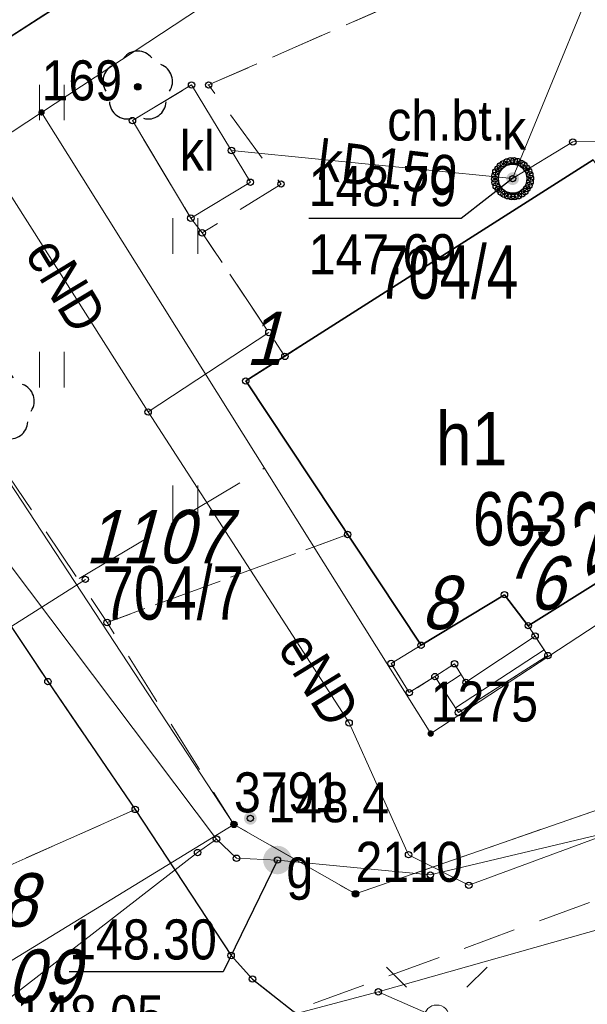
# Model space of a CAD drawing. Header units: metres. Extents: x 5548743 to 5556416, y 5707500 to 5714000.
# Tile 220 of 244: x 5554453 to 5554469, y 5710540 to 5710568. Entities that reach past the tile are written whole.
import ezdxf
from ezdxf.enums import TextEntityAlignment as Align

# ---------------------------------------------------------------- set-up
doc = ezdxf.new("R2010")
doc.units = ezdxf.units.M
for name, pattern in [('1.5_0.75', [2.25, 1.5, -0.75]), ('2.25_0.75', [3, 2.25, -0.75]), ('219-1000', [0])]:
    doc.linetypes.add(name, pattern=pattern)
doc.layers.get('0').update_dxf_attribs({"color": 2, "lineweight": 5})
doc.styles.get("Standard").update_dxf_attribs({"font": 'Working1250', "width": 0.75})

# ---------------------------------------------------------------- blocks, each defined once
blk = doc.blocks.new('PUNKTBUD')
at = {"color": 0}
blk.add_circle((0, 0), 0.09, dxfattribs=at)
blk = doc.blocks.new('203')
at = {"linetype": 'Continuous', "lineweight": 0}
h = blk.add_hatch(color=0, dxfattribs=at)
edge = h.paths.add_edge_path()
edge.add_arc((0, 0), 0.09, 0, 360)
blk = doc.blocks.new('OP021')
at = {"linetype": 'Continuous', "lineweight": 13}
h = blk.add_hatch(color=0, dxfattribs=at)
edge = h.paths.add_edge_path()
edge.add_arc((0, 0), 0.1, 0, 360)
at = {"color": 0, "linetype": 'Continuous', "lineweight": -3}
for centre, start, end in [((0, 0.5), 38.316, 141.684), ((-0.476, 0.154), 110.388, 213.756), ((0.476, 0.154), 326.244, 69.612), ((-0.294, -0.404), 182.272, 285.64), ((0.294, -0.404), 254.36, 357.728), ((0.294, -0.404), 254.36, 357.728)]:
    blk.add_arc(centre, 0.5, start, end, dxfattribs=at)
blk = doc.blocks.new('SM01')
at = {"color": 0, "linetype": 'Continuous', "lineweight": 13}
for p, q in [((-0.848, 0.848), (-1.414, 1.414)), ((0.849, 0.848), (1.414, 1.414)), ((-0.848, -0.849), (-1.414, -1.414)), ((0.849, -0.849), (1.414, -1.414))]:
    blk.add_line(p, q, dxfattribs=at)
blk.add_circle((0, 0), 0.35, dxfattribs=at)
blk = doc.blocks.new('US25')
at = {"linetype": 'Continuous', "lineweight": 13}
h = blk.add_hatch(color=0, dxfattribs=at)
edge = h.paths.add_edge_path()
edge.add_arc((0, 0), 0.4, 0, 360)
blk = doc.blocks.new('PW01')
at = {"linetype": 'Continuous', "lineweight": 13}
h = blk.add_hatch(color=0, dxfattribs=at)
edge = h.paths.add_edge_path()
edge.add_arc((0, 0), 0.18, 0, 360)
blk = doc.blocks.new('TU04')
at = {"color": 0, "linetype": 'Continuous', "lineweight": 13}
for p, q in [((0, 0), (0, 1)), ((0.7, 0), (0.7, 1))]:
    blk.add_line(p, q, dxfattribs=at)
blk = doc.blocks.new('US22')
at = {"color": 0, "linetype": 'Continuous', "lineweight": 0}
blk.add_circle((0, 0), 0.4, dxfattribs=at)
blk = doc.blocks.new('PIKIETAW1891')
at = {"color": 0}
blk.add_circle((0, 0), 0.09, dxfattribs=at)

msp = doc.modelspace()

# ---------------------------------------------------------------- linework, layer by layer
at = {"layer": '218-kontur użytku gruntowego', "color": 3, "linetype": 'CONTINUOUS', "lineweight": 18, "flags": 128}
for points in [[(5554467.54, 5710574.23), (5554453.72, 5710565.12)], [(5554453.72, 5710565.12), (5554467.54, 5710574.23)], [(5554453.72, 5710565.12), (5554448.33, 5710561.57)], [(5554448.33, 5710561.57), (5554453.72, 5710565.12)], [(5554448.33, 5710561.57), (5554459.12, 5710545.13)], [(5554459.12, 5710545.13), (5554448.33, 5710561.57)], [(5554462.53, 5710543.18), (5554473.56, 5710547.01)], [(5554473.56, 5710547.01), (5554462.53, 5710543.18)], [(5554459.12, 5710545.13), (5554462.53, 5710543.18)], [(5554462.53, 5710543.18), (5554459.12, 5710545.13)]]:
    msp.add_lwpolyline(points, dxfattribs=at)
at = {"layer": '219-działka ewidencyjna', "color": 7, "linetype": '219-1000', "lineweight": 18, "flags": 128}
for points in [[(5554467.54, 5710574.23), (5554453.72, 5710565.12)], [(5554453.72, 5710565.12), (5554448.33, 5710561.57)], [(5554453.72, 5710565.12), (5554464.64, 5710547.68)], [(5554448.33, 5710561.57), (5554459.12, 5710545.13)], [(5554474.55, 5710554.18), (5554464.64, 5710547.68)], [(5554462.53, 5710543.18), (5554473.56, 5710547.01)], [(5554459.12, 5710545.13), (5554450.09, 5710539.61)], [(5554459.12, 5710545.13), (5554462.53, 5710543.18)]]:
    msp.add_lwpolyline(points, dxfattribs=at)
at = {"layer": '312-budynek ewidencyjny', "color": 7, "linetype": 'CONTINUOUS', "lineweight": 35, "flags": 128}
for points in [[(5554459.45, 5710557.58), (5554469.2, 5710563.79)], [(5554464.37, 5710550.16), (5554459.45, 5710557.58)], [(5554474.12, 5710554.93), (5554467.38, 5710550.71)], [(5554466.71, 5710551.58), (5554464.37, 5710550.16)], [(5554467.38, 5710550.71), (5554466.71, 5710551.58)]]:
    msp.add_lwpolyline(points, dxfattribs=at)
at = {"layer": '352-schody', "color": 7, "linetype": 'CONTINUOUS', "lineweight": 18, "flags": 128}
msp.add_lwpolyline([(5554464.76, 5710549.28), (5554465.31, 5710549.64), (5554465.63, 5710549.12), (5554467.57, 5710550.42), (5554467.93, 5710549.87), (5554465.42, 5710548.27)], close=True, dxfattribs=at)
msp.add_lwpolyline([(5554464.76, 5710549.28), (5554465.31, 5710549.64), (5554465.63, 5710549.12), (5554467.57, 5710550.42), (5554467.93, 5710549.87), (5554465.42, 5710548.27)], close=True, dxfattribs=at)
for points in [[(5554465.334, 5710548.401), (5554467.826, 5710550.029)], [(5554464.951, 5710548.987), (5554465.494, 5710549.341)]]:
    msp.add_lwpolyline(points, dxfattribs=at)
at = {"layer": 'chodnik', "color": 7, "linetype": '1.5_0.75', "lineweight": 18, "flags": 128}
for points in [[(5554467.03, 5710576.39), (5554467.54, 5710574.23), (5554468.85, 5710570.46), (5554472.2, 5710560.9), (5554471.58, 5710560.09), (5554470.99, 5710559.7), (5554474.12, 5710554.93), (5554467.38, 5710550.71), (5554467.93, 5710549.87), (5554465.42, 5710548.27), (5554464.76, 5710549.28), (5554464.04, 5710548.83), (5554463.53, 5710549.65), (5554464.37, 5710550.16), (5554462.31, 5710553.27), (5554455.56, 5710550.8), (5554459.12, 5710545.13), (5554462.53, 5710543.18), (5554473.56, 5710547.01), (5554480.47, 5710549.41), (5554474.95, 5710560.55), (5554471.57, 5710570.9), (5554469.49, 5710578.01)], [(5554460.55, 5710558.27), (5554469.2, 5710563.79), (5554471.58, 5710560.09), (5554472.2, 5710560.9), (5554468.85, 5710570.46), (5554458.41, 5710565.89), (5554460.44, 5710563.11), (5554458.23, 5710561.74)]]:
    msp.add_lwpolyline(points, close=True, dxfattribs=at)
at = {"layer": 'inny obiekt trwale związany z budynkiem (powierzchnia)', "color": 7, "linetype": 'CONTINUOUS', "lineweight": 18, "flags": 128}
msp.add_lwpolyline([(5554464.37, 5710550.16), (5554466.71, 5710551.58), (5554467.38, 5710550.71), (5554467.57, 5710550.42), (5554465.63, 5710549.12), (5554465.31, 5710549.64), (5554464.76, 5710549.28), (5554464.04, 5710548.83), (5554463.53, 5710549.65)], close=True, dxfattribs=at)
at = {"layer": 'jezdnia', "color": 7, "linetype": '2.25_0.75', "lineweight": 18, "flags": 128}
for points in [[(5554445.95, 5710561.98), (5554446.22, 5710562.71), (5554447.06, 5710563.53), (5554467.03, 5710576.39), (5554469.49, 5710578.02), (5554478.11, 5710583.72), (5554479.02, 5710584.18), (5554480, 5710584.44), (5554481, 5710584.5), (5554482.06, 5710584.33), (5554483.01, 5710583.96), (5554483.8, 5710583.33), (5554484.3, 5710582.62), (5554486.11, 5710578.27), (5554490.54, 5710580.29), (5554488.04, 5710585.42), (5554487.17, 5710586.64), (5554486.27, 5710587.79), (5554485.11, 5710588.86), (5554483.76, 5710589.83), (5554482.84, 5710590.24), (5554481.87, 5710590.54), (5554480.88, 5710590.71), (5554479.86, 5710590.64), (5554478.8, 5710590.41), (5554471.11, 5710585.9), (5554442.5, 5710568.43), (5554441.78, 5710568.52), (5554441.22, 5710568.77)], [(5554450.55, 5710542.97), (5554456.35, 5710545.55), (5554453.9, 5710549.14), (5554446.31, 5710560.51), (5554445.95, 5710561.98), (5554441.22, 5710568.77), (5554439.95, 5710569.9), (5554438.36, 5710572.05), (5554434.35, 5710577.59), (5554431.23, 5710581.96), (5554429.47, 5710584.39), (5554421.57, 5710584.7), (5554424.96, 5710579.93), (5554429.32, 5710574.04), (5554432.11, 5710570.18), (5554435.98, 5710564.78), (5554444.67, 5710551.74)], [(5554412.43, 5710514.29), (5554408.24, 5710510.92), (5554418.66, 5710508.44), (5554419.59, 5710509.15), (5554420.38, 5710509.5), (5554421.46, 5710509.6), (5554422.36, 5710509.47), (5554423.16, 5710509.24), (5554423.89, 5710508.85), (5554424.46, 5710508.45), (5554428.69, 5710502.64), (5554439.05, 5710488.34), (5554439.27, 5710487.75), (5554439.32, 5710487.1), (5554439.14, 5710486.55), (5554438.1, 5710485.76), (5554437.65, 5710485.71), (5554436.85, 5710485.85), (5554441.68, 5710479.01), (5554444.19, 5710480.86), (5554442.45, 5710483.36), (5554443.47, 5710484.11), (5554467.28, 5710501.44), (5554488.48, 5710516.77), (5554505.22, 5710528.95), (5554521.64, 5710540.81), (5554534.16, 5710549.88), (5554542.28, 5710555.84), (5554542.73, 5710556.08), (5554548.69, 5710558.31), (5554550.14, 5710558.79), (5554550.8, 5710559.03), (5554551.51, 5710559.12), (5554552.37, 5710559.08), (5554553.78, 5710558.9), (5554554.78, 5710558.61), (5554555.64, 5710558.2), (5554556.75, 5710557.41), (5554557.27, 5710556.62), (5554557.72, 5710555.64), (5554562.19, 5710557.43), (5554562.14, 5710560.52), (5554558, 5710570.33), (5554557.22, 5710570.54), (5554556.66, 5710571.02), (5554556.14, 5710571.5), (5554555.73, 5710572.18), (5554551.34, 5710570.77), (5554551.5, 5710569.95), (5554551.48, 5710569.22), (5554551.26, 5710568.27), (5554550.9, 5710567.4), (5554550.49, 5710566.63), (5554550, 5710565.93), (5554549.32, 5710565.24), (5554547.89, 5710564.5), (5554545.11, 5710563.32), (5554541.28, 5710561.94), (5554534.34, 5710559.41), (5554531.12, 5710560.98), (5554521.77, 5710557.63), (5554514.14, 5710555.67), (5554512.15, 5710552.94), (5554509.31, 5710551.99), (5554508.96, 5710551.99), (5554508.15, 5710552.25), (5554507.64, 5710552.54), (5554506.95, 5710553.08), (5554506.33, 5710553.74), (5554505.62, 5710554.6), (5554504.27, 5710557.08), (5554503.76, 5710559.81), (5554500.07, 5710560.85), (5554495.64, 5710558.86), (5554496.41, 5710557.66), (5554496.92, 5710556.29), (5554497.23, 5710555.1), (5554497.4, 5710553.9), (5554497.47, 5710552.1), (5554497.29, 5710550.89), (5554497.03, 5710549.78), (5554496.59, 5710548.91), (5554496.04, 5710547.96), (5554495.73, 5710547.56), (5554494.8, 5710547.25), (5554491.67, 5710548.63), (5554486.93, 5710547.1), (5554485.39, 5710546.56), (5554480.26, 5710544.86), (5554478.27, 5710541.32), (5554476.06, 5710540.6), (5554472.16, 5710539.33), (5554470.22, 5710538.71), (5554468.48, 5710538.32), (5554467.02, 5710538.21), (5554465.68, 5710538.2), (5554464.68, 5710538.33), (5554463.62, 5710538.55), (5554462.32, 5710538.98), (5554460.78, 5710539.89), (5554459.64, 5710540.79), (5554459.04, 5710541.45), (5554456.35, 5710545.55), (5554450.55, 5710542.97), (5554450.88, 5710541.78), (5554451.08, 5710540.23), (5554451.01, 5710538.73), (5554450.66, 5710537.42), (5554450.07, 5710535.93), (5554449.39, 5710534.73), (5554448.6, 5710533.68), (5554447.4, 5710532.83), (5554442.88, 5710530.78), (5554440.1, 5710529.43), (5554437.5, 5710528.21), (5554433.01, 5710525.89), (5554428.59, 5710523.58), (5554424.16, 5710521.11), (5554422.19, 5710520.04), (5554421.57, 5710519.67), (5554417.2, 5710517.18), (5554414.65, 5710515.66)]]:
    msp.add_lwpolyline(points, close=True, dxfattribs=at)
at = {"layer": 'krawężnik', "color": 7, "linetype": 'CONTINUOUS', "lineweight": 25, "flags": 128}
for points in [[(5554446.31, 5710560.51), (5554445.95, 5710561.98), (5554446.22, 5710562.71), (5554447.06, 5710563.53), (5554467.03, 5710576.39), (5554469.49, 5710578.02), (5554478.11, 5710583.72), (5554479.02, 5710584.18), (5554480, 5710584.44), (5554481, 5710584.5), (5554482.06, 5710584.33), (5554483.01, 5710583.96), (5554483.8, 5710583.33), (5554484.3, 5710582.62), (5554486.11, 5710578.27)], [(5554446.31, 5710560.51), (5554453.9, 5710549.14), (5554456.35, 5710545.55)], [(5554456.35, 5710545.55), (5554459.04, 5710541.45), (5554459.64, 5710540.79), (5554460.78, 5710539.89)]]:
    msp.add_lwpolyline(points, dxfattribs=at)
at = {"layer": 'osadnik  szambo', "color": 34, "linetype": 'CONTINUOUS', "lineweight": 18, "flags": 128}
msp.add_lwpolyline([(5554457.91, 5710562.15), (5554456.27, 5710564.89), (5554457.93, 5710565.89), (5554459.58, 5710563.16)], close=True, dxfattribs=at)
at = {"layer": 'przewód elektroenergetyczny podziemny', "color": 1, "linetype": 'CONTINUOUS', "lineweight": 18, "flags": 128}
for points in [[(5554447.05, 5710571.93), (5554456.71, 5710556.71)], [(5554456.71, 5710556.71), (5554460.1, 5710558.94)], [(5554456.71, 5710556.71), (5554462.35, 5710547.98), (5554464.02, 5710544.28), (5554465.71, 5710543.42), (5554488.21, 5710551.73)], [(5554470.04, 5710542.38), (5554463.17, 5710540.43), (5554447.43, 5710536.26)], [(5554463.17, 5710540.43), (5554464.81, 5710539.71)]]:
    msp.add_lwpolyline(points, dxfattribs=at)
at = {"layer": 'przewód gazowy', "color": 40, "linetype": 'CONTINUOUS', "lineweight": 18, "flags": 128}
for points in [[(5554458.63, 5710544.72), (5554452.81, 5710552.45), (5554445.41, 5710563.26), (5554445.14, 5710563.64), (5554442.44, 5710567.41), (5554430.23, 5710585.03), (5554427.69, 5710587.53), (5554416.65, 5710602.98)], [(5554458.63, 5710544.72), (5554459.19, 5710544.18), (5554460.34, 5710544.13), (5554464.63, 5710543.71), (5554473.57, 5710545.84), (5554492.46, 5710552.44), (5554496.44, 5710554.43), (5554504.73, 5710557.18), (5554535.09, 5710563.07), (5554548.06, 5710567.83)], [(5554458.63, 5710544.72), (5554458.1, 5710544.34), (5554451.6, 5710539.31), (5554451.16, 5710539.12), (5554449.01, 5710537.31), (5554447.71, 5710535.78), (5554439.6, 5710531.12), (5554415.09, 5710517.86), (5554410.42, 5710514.68), (5554410.59, 5710513.89), (5554417.1, 5710505.78)], [(5554458.63, 5710544.72), (5554458.1, 5710544.34), (5554451.6, 5710539.31), (5554451.16, 5710539.12), (5554449.01, 5710537.31), (5554447.71, 5710535.78), (5554439.6, 5710531.12), (5554415.09, 5710517.86), (5554410.42, 5710514.68), (5554410.59, 5710513.89), (5554417.1, 5710505.78)]]:
    msp.add_lwpolyline(points, dxfattribs=at)
at = {"layer": 'przewód kanalizacyjny', "color": 34, "linetype": 'CONTINUOUS', "lineweight": 18, "flags": 128}
for points in [[(5554466.94, 5710563.26), (5554473.24, 5710578.62)], [(5554466.94, 5710563.26), (5554468.63, 5710564.29), (5554480.43, 5710564.43)], [(5554459.05, 5710564.05), (5554466.94, 5710563.26)]]:
    msp.add_lwpolyline(points, dxfattribs=at)
at = {"layer": 'przewód telekomunikacyjny podziemny', "color": 30, "linetype": 'CONTINUOUS', "lineweight": 18, "flags": 128}
msp.add_lwpolyline([(5554446.17, 5710546.45), (5554454.95, 5710552.01)], dxfattribs=at)
at = {"layer": 'przewód telekomunikacyjny podziemny - ob. projektowany', "color": 30, "linetype": '2.25_0.75', "lineweight": 18, "flags": 128}
msp.add_lwpolyline([(5554454.78, 5710552.03), (5554459.97, 5710555.13)], dxfattribs=at)
at = {"layer": 'rzedna-Atr2', "color": 7, "flags": 128}
for points in [[(5554466.94, 5710563.26), (5554465.5, 5710562.14), (5554461.217, 5710562.14)], [(5554460.34, 5710544.13), (5554458.82, 5710540.99), (5554454.497, 5710540.99)]]:
    msp.add_lwpolyline(points, dxfattribs=at)
at = {"layer": 'studnia kanalizacyjna', "color": 34, "linetype": 'CONTINUOUS', "lineweight": 18, "flags": 128}
msp.add_lwpolyline([(5554467.44, 5710563.27), (5554467.43, 5710563.17), (5554467.4, 5710563.07), (5554467.34, 5710562.98), (5554467.28, 5710562.9), (5554467.2, 5710562.83), (5554467.1, 5710562.78), (5554467, 5710562.76), (5554466.9, 5710562.76), (5554466.8, 5710562.78), (5554466.7, 5710562.82), (5554466.62, 5710562.88), (5554466.54, 5710562.96), (5554466.48, 5710563.05), (5554466.45, 5710563.15), (5554466.44, 5710563.25), (5554466.45, 5710563.35), (5554466.47, 5710563.45), (5554466.53, 5710563.54), (5554466.6, 5710563.62), (5554466.68, 5710563.68), (5554466.78, 5710563.73), (5554466.88, 5710563.76), (5554466.98, 5710563.76), (5554467.08, 5710563.74), (5554467.18, 5710563.69), (5554467.26, 5710563.64), (5554467.33, 5710563.56), (5554467.39, 5710563.47), (5554467.42, 5710563.37)], close=True, dxfattribs=at)
at = {"layer": 'trawnik', "color": 7, "linetype": '1.5_0.75', "lineweight": 18, "flags": 128}
for points in [[(5554467.03, 5710576.39), (5554447.06, 5710563.53), (5554448.33, 5710561.57), (5554455.56, 5710550.8), (5554462.31, 5710553.27), (5554459.45, 5710557.58), (5554460.55, 5710558.27), (5554458.23, 5710561.74), (5554457.91, 5710562.15), (5554456.27, 5710564.89), (5554457.93, 5710565.89), (5554458.41, 5710565.89), (5554468.85, 5710570.46), (5554467.54, 5710574.23)], [(5554460.78, 5710539.89), (5554462.32, 5710538.98), (5554463.62, 5710538.55), (5554464.68, 5710538.33), (5554465.68, 5710538.2), (5554467.02, 5710538.21), (5554468.48, 5710538.32), (5554470.22, 5710538.71), (5554472.16, 5710539.33), (5554470.68, 5710543.52)]]:
    msp.add_lwpolyline(points, close=True, dxfattribs=at)

# ---------------------------------------------------------------- block references
at = {"layer": '203-punkt graniczny', "color": 7, "linetype": 'CONTINUOUS', "lineweight": 18}
for p in [(5554453.72, 5710565.12), (5554464.64, 5710547.68), (5554459.12, 5710545.13), (5554462.53, 5710543.18)]:
    msp.add_blockref('203', p, dxfattribs=at)
at = {"layer": 'drzewo liściaste', "color": 94, "linetype": 'CONTINUOUS', "lineweight": 18}
for p in [(5554456.42, 5710565.84), (5554452.54, 5710556.86)]:
    msp.add_blockref('OP021', p, dxfattribs=at)
at = {"layer": 'latarnia', "color": 7, "linetype": 'CONTINUOUS', "lineweight": 18}
msp.add_blockref('SM01', (5554464.81, 5710539.71), dxfattribs=at)
at = {"layer": 'pikieta naturalna', "color": 7, "linetype": 'CONTINUOUS', "lineweight": 13}
msp.add_blockref('PW01', (5554459.58, 5710545.3), dxfattribs=at)
at = {"layer": 'Punkt budynku', "color": 5, "linetype": 'CONTINUOUS', "lineweight": 13}
for p in [(5554459.45, 5710557.58), (5554466.71, 5710551.58), (5554467.38, 5710550.71), (5554467.57, 5710550.42), (5554464.37, 5710550.16), (5554467.93, 5710549.87), (5554463.53, 5710549.65), (5554465.31, 5710549.64), (5554464.76, 5710549.28), (5554465.63, 5710549.12), (5554464.04, 5710548.83), (5554465.42, 5710548.27)]:
    msp.add_blockref('PUNKTBUD', p, dxfattribs=at)
at = {"layer": 'Punkt roboczy BDOT GESUT K1', "color": 6, "linetype": 'CONTINUOUS', "lineweight": 18}
for p in [(5554456.42, 5710565.84), (5554457.93, 5710565.89), (5554457.93, 5710565.89), (5554458.41, 5710565.89), (5554458.41, 5710565.89), (5554456.27, 5710564.89), (5554456.27, 5710564.89), (5554468.63, 5710564.29), (5554459.05, 5710564.05), (5554466.53, 5710563.54), (5554466.6, 5710563.62), (5554466.68, 5710563.68), (5554466.78, 5710563.73), (5554466.88, 5710563.76), (5554466.98, 5710563.76), (5554467.08, 5710563.74), (5554467.18, 5710563.69), (5554467.26, 5710563.64), (5554467.33, 5710563.56), (5554466.45, 5710563.35), (5554466.47, 5710563.45), (5554466.94, 5710563.26), (5554466.94, 5710563.26), (5554466.94, 5710563.26), (5554466.94, 5710563.26), (5554467.39, 5710563.47), (5554467.42, 5710563.37), (5554467.44, 5710563.27), (5554459.58, 5710563.16), (5554460.44, 5710563.11), (5554466.44, 5710563.25), (5554466.45, 5710563.15), (5554466.48, 5710563.05), (5554467.34, 5710562.98), (5554467.4, 5710563.07), (5554467.43, 5710563.17), (5554466.54, 5710562.96), (5554466.62, 5710562.88), (5554466.7, 5710562.82), (5554466.8, 5710562.78), (5554466.9, 5710562.76), (5554467, 5710562.76), (5554467.1, 5710562.78), (5554467.2, 5710562.83), (5554467.28, 5710562.9), (5554457.91, 5710562.15), (5554457.91, 5710562.15), (5554458.23, 5710561.74), (5554458.23, 5710561.74), (5554460.1, 5710558.94), (5554460.55, 5710558.27), (5554460.55, 5710558.27), (5554459.45, 5710557.58), (5554456.71, 5710556.71), (5554456.71, 5710556.71), (5554456.71, 5710556.71), (5554462.31, 5710553.27), (5554462.31, 5710553.27), (5554454.95, 5710552.01), (5554455.56, 5710550.8), (5554455.56, 5710550.8), (5554467.38, 5710550.71), (5554464.37, 5710550.16), (5554467.93, 5710549.87), (5554463.53, 5710549.65), (5554464.76, 5710549.28), (5554453.9, 5710549.14), (5554453.9, 5710549.14), (5554464.04, 5710548.83), (5554465.42, 5710548.27), (5554462.35, 5710547.98), (5554456.35, 5710545.55), (5554456.35, 5710545.55), (5554456.35, 5710545.55), (5554456.35, 5710545.55), (5554459.58, 5710545.3), (5554459.12, 5710545.13), (5554458.63, 5710544.72), (5554458.63, 5710544.72), (5554458.63, 5710544.72), (5554458.63, 5710544.72), (5554458.1, 5710544.34), (5554458.1, 5710544.34), (5554464.02, 5710544.28), (5554459.19, 5710544.18), (5554460.34, 5710544.13), (5554460.34, 5710544.13), (5554464.63, 5710543.71), (5554465.71, 5710543.42), (5554462.53, 5710543.18), (5554459.04, 5710541.45), (5554459.04, 5710541.45), (5554459.64, 5710540.79), (5554459.64, 5710540.79), (5554463.17, 5710540.43), (5554463.17, 5710540.43)]:
    msp.add_blockref('PIKIETAW1891', p, dxfattribs=at)
at = {"layer": 'rzedna', "color": 34, "linetype": 'CONTINUOUS', "lineweight": 18}
msp.add_blockref('PW01', (5554466.94, 5710563.26), dxfattribs=at)
at = {"layer": 'rzedna', "color": 40, "linetype": 'CONTINUOUS', "lineweight": 18}
msp.add_blockref('PW01', (5554460.34, 5710544.13), dxfattribs=at)
at = {"layer": 'trawnik', "color": 7, "linetype": 'CONTINUOUS', "lineweight": 18}
for p in [(5554453.659, 5710564.899), (5554457.409, 5710561.149), (5554453.659, 5710557.399), (5554457.409, 5710553.649)]:
    msp.add_blockref('TU04', p, dxfattribs=at)
at = {"layer": 'właz do komory lub kanału - okrągły', "color": 7, "linetype": 'CONTINUOUS', "lineweight": 18}
msp.add_blockref('US22', (5554466.94, 5710563.26), dxfattribs=at)
at = {"layer": 'zasuwa lub zawór', "color": 40, "linetype": 'CONTINUOUS', "lineweight": 18}
msp.add_blockref('US25', (5554460.34, 5710544.13), dxfattribs=at)

# ---------------------------------------------------------------- texts
at = {"layer": '203-punkt graniczny-Atr103', "color": 7, "width": 0.9}
for s, p in [('169', (5554453.72, 5710565.12)), ('169', (5554453.72, 5710565.12)), ('1275', (5554464.64, 5710547.68)), ('1275', (5554464.64, 5710547.68)), ('3791', (5554459.12, 5710545.13)), ('3791', (5554459.12, 5710545.13)), ('2110', (5554462.53, 5710543.18)), ('2110', (5554462.53, 5710543.18))]:
    msp.add_text(s, height=1.125, dxfattribs=at).set_placement(p, align=Align.BOTTOM_LEFT)
at = {"layer": '211-numer działki ewidencyjnej', "color": 7, "linetype": 'CONTINUOUS', "lineweight": 18, "width": 0.79}
msp.add_text('704/4', height=1.5, dxfattribs=at).set_placement((5554463.13, 5710559.89))
msp.add_text('704/7', height=1.5, dxfattribs=at).set_placement((5554455.43, 5710552.38), align=Align.TOP_LEFT)
at = {"layer": '238-Punkt adresowy budynku', "color": 7, "linetype": 'CONTINUOUS', "lineweight": 18, "oblique": 15, "width": 0.79}
msp.add_text('24a', height=1.8, rotation=30.728, dxfattribs=at).set_placement((5554470.35, 5710552.86), align=Align.CENTER)
at = {"layer": '312-oznaczenie budynku ewidencyjnego', "color": 7, "linetype": 'CONTINUOUS', "lineweight": 18, "width": 0.79}
msp.add_text('663', height=1.5, dxfattribs=at).set_placement((5554465.83, 5710554.46), align=Align.TOP_LEFT)
at = {"layer": '312-oznaczenie budynku ewidencyjnego-Atr117', "color": 7, "width": 0.9}
msp.add_text('h1', height=1.5, dxfattribs=at).set_placement((5554465.79, 5710555.96), align=Align.MIDDLE_CENTER)
at = {"layer": 'chodnik-Atr17', "color": 7, "width": 0.9}
msp.add_text('ch.bt.', height=1.125, dxfattribs=at).set_placement((5554463.42, 5710564.33))
at = {"layer": 'osadnik  szambo-Atr17', "color": 34, "width": 0.9}
msp.add_text('kl', height=1.125, dxfattribs=at).set_placement((5554457.6, 5710563.48))
at = {"layer": 'pikieta naturalna-Atr2', "color": 7, "width": 0.9}
msp.add_text('148.4', height=1.125, dxfattribs=at).set_placement((5554460.08, 5710545.19))
at = {"layer": 'przewód elektroenergetyczny podziemny-Atr1', "color": 1, "width": 0.9}
for rotation, p in [(301.105, (5554453.71, 5710561.44)), (301.549, (5554460.8, 5710550.38))]:
    msp.add_text('eND', height=1.125, rotation=rotation, dxfattribs=at).set_placement(p, align=Align.MIDDLE_LEFT)
at = {"layer": 'przewód kanalizacyjny-Atr1', "color": 34, "width": 0.9}
msp.add_text('kD150', height=1.125, rotation=352.995, dxfattribs=at).set_placement((5554461.48, 5710563.8), align=Align.MIDDLE_LEFT)
at = {"layer": 'Punkt budynku-Atr104', "color": 5, "oblique": 15, "width": 0.9}
for s, p in [('1', (5554459.45, 5710557.58)), ('7', (5554466.71, 5710551.58)), ('6', (5554467.38, 5710550.71)), ('8', (5554464.37, 5710550.16))]:
    msp.add_text(s, height=1.5, dxfattribs=at).set_placement(p, align=Align.BOTTOM_LEFT)
at = {"layer": 'Punkt roboczy BDOT GESUT K1-Atr103', "color": 6, "oblique": 15, "width": 0.9}
for s, p in [('1107', (5554454.95, 5710552.01)), ('1108', (5554449.55, 5710541.81)), ('1109', (5554450.74, 5710539.67))]:
    msp.add_text(s, height=1.5, dxfattribs=at).set_placement(p, align=Align.BOTTOM_LEFT)
at = {"layer": 'rzedna-Atr2', "color": 34, "width": 0.9}
msp.add_text('148.79', height=1.125, dxfattribs=at).set_placement((5554461.217, 5710562.151), align=Align.BOTTOM_LEFT)
at = {"layer": 'rzedna-Atr2', "color": 40, "width": 0.9}
for s, p in [('148.30', (5554454.497, 5710541.001)), ('148.05', (5554453.01, 5710538.871))]:
    msp.add_text(s, height=1.125, dxfattribs=at).set_placement(p, align=Align.BOTTOM_LEFT)
at = {"layer": 'rzedna-Atr3', "color": 34, "width": 0.9}
msp.add_text('147.69', height=1.125, dxfattribs=at).set_placement((5554461.217, 5710560.239), align=Align.BOTTOM_LEFT)
at = {"layer": 'właz do komory lub kanału - okrągły-Atr17', "color": 7, "width": 0.9}
msp.add_text('k', height=1.125, dxfattribs=at).set_placement((5554466.64, 5710564.07))
at = {"layer": 'zasuwa lub zawór-Atr17', "color": 40, "width": 0.9}
msp.add_text('g', height=1.125, dxfattribs=at).set_placement((5554460.59, 5710543.34))

doc.saveas('drawing.dxf')
